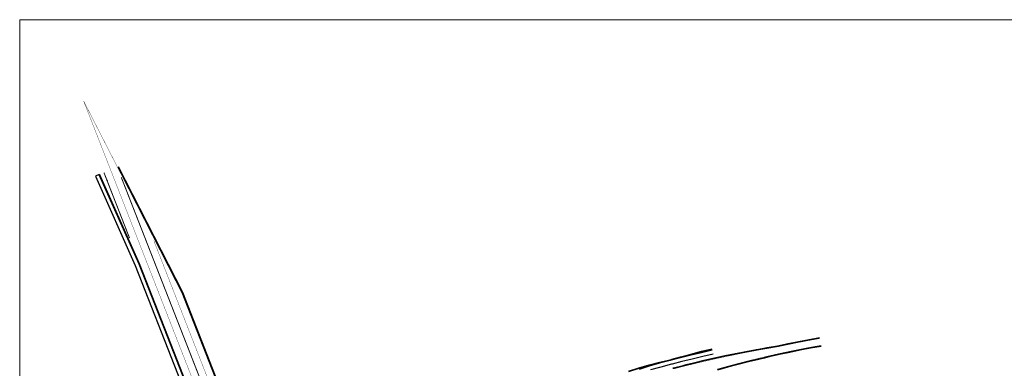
# Model space of a CAD drawing. Extents: x 184439 to 185588, y 575314 to 576044.
# Tile 12 of 13: x 184439 to 184903, y 575880 to 576044. Entities that reach past the tile are written whole.
import ezdxf

# ---------------------------------------------------------------- set-up
doc = ezdxf.new("R2010")
doc.units = 0
doc.linetypes.add('13strp', pattern=[4, 1, -3])
doc.linetypes.add('33strp', pattern=[6, 3, -3])
for name, color, linetype, lineweight in [('gw-nw-grondwerklijn', 90, 'Continuous', 35), ('gw-nw-kruinlijn', 90, 'Continuous', 35), ('mk-nw-13streep 0.10', 7, '13strp', 35), ('mk-nw-13streep 0.45', 7, '13strp', 35), ('mk-nw-33streep 0.15', 7, '33strp', 35), ('mk-nw-streep 0.15', 7, 'Continuous', 35), ('vh-nw-halfverharding', 30, 'Continuous', 25), ('vh-nw-randverharding', 6, 'Continuous', 35)]:
    doc.layers.add(name, color=color, linetype=linetype, lineweight=lineweight)

msp = doc.modelspace()

# ---------------------------------------------------------------- linework, layer by layer
at = {"color": 7, "linetype": 'Continuous', "lineweight": 0}
msp.add_lwpolyline([(184439.11, 576044.35), (185587.97, 576044.35), (185587.97, 575314.46), (184439.11, 575314.46)], close=True, dxfattribs=at)
at = {"flags": 128}
msp.add_lwpolyline([(184480.41, 575968.72), (184479.95, 575968.54)], dxfattribs=at)
at = {"layer": 'gw-nw-grondwerklijn', "flags": 128}
msp.add_lwpolyline([(184765.15, 575889.37), (184760.19, 575888.23), (184755.26, 575886.94), (184750.35, 575885.59), (184746.3, 575884.45), (184745.44, 575884.25), (184740.49, 575883.08), (184735.54, 575881.88), (184730.67, 575880.39), (184725.8, 575878.94)], dxfattribs=at)
at = {"layer": 'gw-nw-kruinlijn', "flags": 128}
msp.add_lwpolyline([(184765.23, 575889), (184760.27, 575887.87), (184755.32, 575886.69), (184750.38, 575885.48), (184745.44, 575884.23), (184740.53, 575882.94), (184735.62, 575881.61), (184730.81, 575879.99)], dxfattribs=at)
at = {"layer": 'mk-nw-13streep 0.10', "const_width": 0.15, "flags": 128}
for points in [[(184469.19, 576006.2), (184481.95, 575973.69), (184551.73, 575795.58)], [(184502.3, 575940.39), (184552.59, 575812.03), (184553.59, 575809.46), (184555.38, 575804.91), (184555.51, 575804.58), (184555.92, 575803.67), (184556.38, 575802.78), (184556.88, 575801.92), (184557.44, 575801.09), (184558.04, 575800.29), (184558.68, 575799.52), (184559.36, 575798.79), (184560.09, 575798.1), (184560.85, 575797.45), (184561.64, 575796.85), (184562.47, 575796.29), (184563.33, 575795.77), (184564.22, 575795.31), (184565.12, 575794.89), (184566.06, 575794.53), (184567.01, 575794.22), (184567.97, 575793.96), (184568.95, 575793.76), (184569.82, 575793.62)]]:
    msp.add_lwpolyline(points, dxfattribs=at)
at = {"layer": 'mk-nw-13streep 0.45', "const_width": 0.45, "flags": 128}
for points in [[(184478.79, 575972.45), (184490.85, 575941.66)], [(184486.94, 575970.27), (184542.13, 575829.4)]]:
    msp.add_lwpolyline(points, dxfattribs=at)
at = {"layer": 'mk-nw-33streep 0.15', "flags": 128}
msp.add_lwpolyline([(184495.73, 575929.62, 0.15, 0.15, 0), (184495.73, 575929.61, 0.15, 0.15, 0), (184559.12, 575767.82, 0.15, 0.15, 0), (184615.41, 575624.14, 0.15, 0.15, 0), (184616.19, 575622.15, 0.15, 0.15, 0), (184617.99, 575617.51, 0.15, 0.15, 0), (184619.76, 575612.89, 0.15, 0.15, 0), (184620.92, 575609.81, 0.15, 0.15, 0), (184622.04, 575606.73, 0.15, 0.15, 0), (184623.13, 575603.65, 0.15, 0.15, 0), (184623.85, 575601.56, 0.15, 0.15, 0), (184624.55, 575599.47, 0.15, 0.15, 0), (184624.69, 575599.03, 0.15, 0.15, 0), (184625.44, 575596.72, 0.15, 0.15, 0), (184626.16, 575594.39, 0.15, 0.15, 0), (184626.85, 575592.06, 0.15, 0.15, 0), (184627.52, 575589.72, 0.15, 0.15, 0), (184628.17, 575587.38, 0.15, 0.15, 0), (184628.21, 575587.23, 0.15, 0.15, 0), (184628.78, 575585.08, 0.15, 0.15, 0), (184628.79, 575585.03, 0.15, 0.15, 0), (184629.39, 575582.67, 0.15, 0.15, 0), (184629.57, 575581.91, 0.15, 0.15, 0), (184629.96, 575580.3, 0.15, 0.15, 0), (184630.51, 575577.93, 0.15, 0.15, 0), (184630.82, 575576.57, 0.15, 0.15, 0), (184631.03, 575575.56, 0.15, 0.15, 0), (184631.53, 575573.17, 0.15, 0.15, 0), (184632.01, 575570.79, 0.15, 0.15, 0), (184632.46, 575568.4, 0.15, 0.15, 0), (184632.88, 575566, 0.15, 0.15, 0), (184633.21, 575564.04, 0.15, 0.15, 0), (184633.8, 575560.2, 0.15, 0.15, 0), (184634.34, 575556.35, 0, 0, 0)], format="xyseb", dxfattribs=at)
at = {"layer": 'mk-nw-streep 0.15', "const_width": 0.15, "flags": 128}
for points in [[(184469.19, 576006.2), (184515.38, 575915.9), (184556.31, 575811.44), (184556.46, 575811.08), (184556.86, 575810.16), (184557.31, 575809.27), (184557.8, 575808.4), (184558.34, 575807.55), (184558.72, 575807.01), (184558.81, 575806.88), (184559.12, 575806.57), (184559.47, 575806.33), (184559.87, 575806.15), (184560.29, 575806.04), (184560.73, 575806.02), (184561.16, 575806.07), (184561.57, 575806.2), (184562.22, 575806.48)], [(184476.92, 575971.74), (184495.73, 575929.62)], [(184815.91, 575894.36), (184810.95, 575893.47), (184806.01, 575892.52), (184801.08, 575891.52), (184796.16, 575890.47), (184791.19, 575889.64), (184788.93, 575889.25), (184786.22, 575888.76), (184781.26, 575887.83), (184776.31, 575886.84), (184771.37, 575885.81), (184766.43, 575884.74), (184761.51, 575883.62), (184756.59, 575882.46), (184753.15, 575881.62), (184751.68, 575881.25), (184747.19, 575880.11)], [(184816.46, 575891.21), (184811.54, 575890.32), (184806.63, 575889.38), (184801.73, 575888.39), (184796.84, 575887.34), (184791.96, 575886.25), (184789.75, 575885.73), (184787.1, 575885.1), (184782.24, 575883.91), (184777.4, 575882.67), (184772.57, 575881.38), (184767.75, 575880.05)]]:
    msp.add_lwpolyline(points, dxfattribs=at)
at = {"layer": 'vh-nw-halfverharding', "flags": 128}
for points in [[(184476.58, 575971.58), (184474.76, 575970.77), (184493.54, 575928.7), (184553.24, 575776.3)], [(184765.79, 575887.02), (184760.84, 575885.9), (184755.91, 575884.73), (184752.46, 575883.89), (184750.98, 575883.52), (184746.47, 575882.38), (184746.07, 575882.27), (184741.16, 575880.99), (184740.49, 575880.81), (184736.27, 575879.67)]]:
    msp.add_lwpolyline(points, dxfattribs=at)
at = {"layer": 'vh-nw-randverharding', "flags": 128}
for points in [[(184476.58, 575971.58), (184495.38, 575929.47), (184527.67, 575847.05)], [(184485.53, 575975.09), (184515.73, 575916.04), (184556.66, 575811.57), (184556.81, 575811.21), (184557.21, 575810.3), (184557.66, 575809.41), (184558.16, 575808.54), (184558.7, 575807.69), (184559, 575807.25), (184559.17, 575807.05), (184559.47, 575806.79), (184559.81, 575806.59), (184560.19, 575806.46), (184560.59, 575806.41), (184560.99, 575806.44), (184561.37, 575806.55), (184561.41, 575806.57), (184562.06, 575806.84)], [(184815.84, 575894.73), (184810.89, 575893.83), (184805.94, 575892.89), (184801, 575891.89), (184796.08, 575890.84), (184791.1, 575890.01), (184788.84, 575889.61), (184786.13, 575889.12), (184781.17, 575888.19), (184776.21, 575887.21), (184771.27, 575886.18), (184766.33, 575885.1), (184761.4, 575883.98), (184756.48, 575882.82), (184753.04, 575881.98), (184751.57, 575881.61), (184747.07, 575880.47), (184746.67, 575880.37)], [(184816.53, 575890.84), (184811.61, 575889.95), (184806.7, 575889.01), (184801.81, 575888.02), (184796.92, 575886.98), (184792.05, 575885.88), (184789.84, 575885.37), (184787.19, 575884.74), (184782.33, 575883.55), (184777.5, 575882.3), (184772.67, 575881.02), (184767.85, 575879.69)]]:
    msp.add_lwpolyline(points, dxfattribs=at)

doc.saveas('drawing.dxf')
